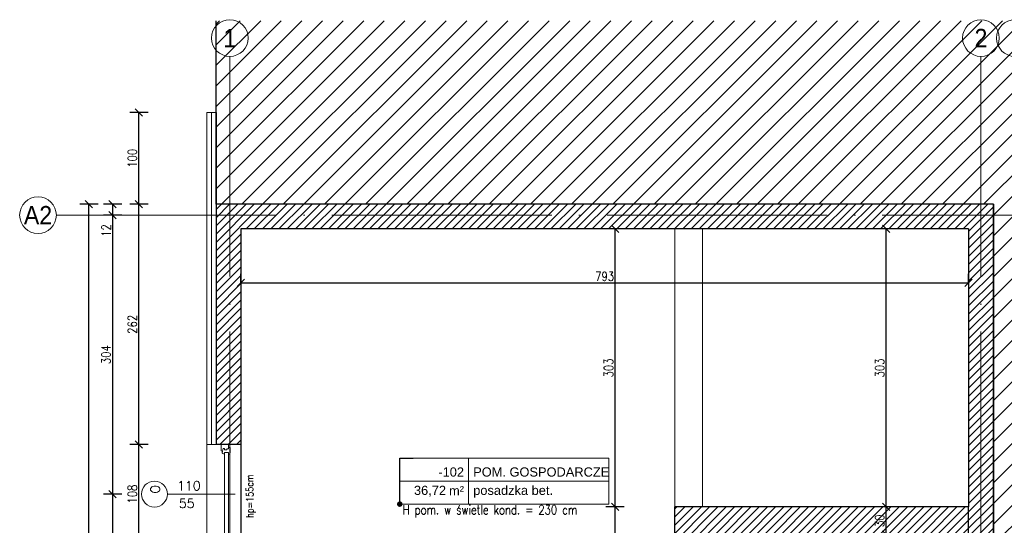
# Model space of a CAD drawing. Header units: millimetres. Extents: x -66901 to 936319, y -323998 to 488548.
# Tile 12 of 84: x 725849 to 736578, y -121968 to -116457. Entities that reach past the tile are written whole.
import ezdxf
from ezdxf import colors
from ezdxf.entities.mleader import LeaderData, LeaderLine
from ezdxf.enums import TextEntityAlignment as Align
from ezdxf.lldxf.tags import DXFTag
from ezdxf.math import Vec2, Vec3

# ---------------------------------------------------------------- set-up
doc = ezdxf.new("R2010")
doc.units = ezdxf.units.MM
doc.header["$LTSCALE"] = 5
doc.header["$MEASUREMENT"] = 0
for name, pattern in [('ACAD_ISO03W100', [30, 12, -18]), ('ACAD_ISO04W100', [30, 24, -3, 0, -3]), ('Osie$0$CONTINOUS', [0])]:
    doc.linetypes.add(name, pattern=pattern)
doc.layers.add('A_HATCH', color=7, linetype='Continuous', lineweight=5, true_color=0x999999)
doc.layers.add('A_IZOLEACJA TERMI_PROJEKTOWANA', color=7, linetype='Continuous', lineweight=15, true_color=0x6093ac)
for name, color, linetype, lineweight in [('A_KONST_ISTNIEJĄCE', 83, 'Continuous', 25), ('A_OPISY', 44, 'Continuous', 9), ('A_OSIE KONSTRUKCYJNE', 150, 'ACAD_ISO04W100', 5), ('A_STOLARKA OKIENNA', 141, 'Continuous', 15), ('A_WIDOK-NAD', 221, 'DASHED', 13), ('A_WYMIAROWANIE', 7, 'Continuous', 9), ('AA HATCH', 253, 'Continuous', 5)]:
    doc.layers.add(name, color=color, linetype=linetype, lineweight=lineweight)
doc.layers.add('A_NIEWIDOCZNE  POMOCNICZE', color=252, linetype='ACAD_ISO03W100', lineweight=5, plot=False)
doc.layers.add('K-WYMIARY', color=254, linetype='Continuous')
doc.styles.add('ARIAL', font='arial.ttf')
doc.styles.add('DEMIURG_100_opisy', font='arial.ttf', dxfattribs={"width": 0.9, "height": 20})
doc.styles.get("Standard").update_dxf_attribs({"font": 'simplex.shx', "width": 0.8})
doc.linetypes.add('BATTING', pattern='A,0.0001,-0.1,[134,ltypeshp.shx,S=0.1,R=0,X=-0.1,Y=0],-0.2,[134,ltypeshp.shx,S=0.1,R=180,X=0.1,Y=0],-0.1', length=0.4001)
tags = doc.linetypes.add('DASHED', pattern=[0.75, 0.5, -0.25]).pattern_tags.tags
tags[6:7] = [DXFTag(74, 4), DXFTag(75, 0), DXFTag(340, '0'), DXFTag(46, 1.0), DXFTag(50, 0.0), DXFTag(44, 0.0), DXFTag(45, 0.0)]
tags[4:5] = [DXFTag(74, 4), DXFTag(75, 0), DXFTag(340, '0'), DXFTag(46, 1.0), DXFTag(50, 0.0), DXFTag(44, 0.0), DXFTag(45, 0.0)]
doc.dimstyles.new('1 do 100', dxfattribs={"dimtxt": 10, "dimasz": 8, "dimexe": 10, "dimexo": 10, "dimgap": 2, "dimtad": 1, "dimdec": 0, "dimtxsty": 'Standard', "dimblk": 'OBLIQUE', "dimcen": 2.5, "dimadec": 0, "dimazin": 0, "dimtfac": 1, "dimtdec": 0, "dimtmove": 0, "dimatfit": 3, "dimldrblk": 'OBLIQUE', "dimfxl": 10, "dimfxlon": 1, "dimarcsym": 0})

# ---------------------------------------------------------------- blocks, each defined once
blk = doc.blocks.new('*U798')
for p, q in [((-26, 0), (-26, -8)), ((-26, 0), (-19.3, 0)), ((-26, 0), (-26, -8)), ((-19.3, 0), (-18.7, -1.6)), ((75.3, 0), (74.7, -1.6)), ((82, 0), (75.3, 0)), ((82, 0), (82, -8)), ((-26, -8), (-22.8, -8)), ((-22.8, -8), (-22.8, -9.9)), ((-22.8, -8), (-21.4, -8)), ((-22.8, -9.9), (-16.9, -9.9)), ((-21.8, -2.4), (-18.7, -1.6)), ((-21.8, -3.7), (-21.8, -2.4)), ((-20.4, -3.7), (-21.8, -3.7)), ((-21.4, -8), (-21.4, -6.1)), ((-21.4, -6.1), (-20.4, -6.1)), ((-20.4, -6.1), (-20.4, -3.7)), ((-18.7, -1.6), (-17.9, -1.6)), ((-17.9, -1.6), (-18, -1)), ((-17.2, -8), (-17.2, -3.7)), ((-17.2, -3.7), (-15.6, -3.7)), ((-15.7, -8), (-17.2, -8)), ((-15.7, -9), (-15.7, -8)), ((73.2, -3.7), (71.6, -3.7)), ((71.7, -9), (71.7, -8)), ((71.7, -8), (73.2, -8)), ((78.8, -9.9), (72.9, -9.9)), ((73.2, -8), (73.2, -3.7)), ((73.9, -1.6), (74, -1)), ((74.7, -1.6), (73.9, -1.6)), ((77.8, -2.4), (74.7, -1.6)), ((76.4, -6.1), (76.4, -3.7)), ((76.4, -3.7), (77.8, -3.7)), ((77.4, -6.1), (76.4, -6.1)), ((77.4, -8), (77.4, -6.1)), ((78.8, -8), (77.4, -8)), ((77.8, -3.7), (77.8, -2.4)), ((82, -8), (78.8, -8)), ((78.8, -8), (78.8, -9.9))]:
    blk.add_line(p, q)
blk.add_lwpolyline([(-17.2, -3.7), (73.2, -3.7), (73.2, -8), (-17.2, -8)], close=True)
for centre, radius, start, end in [((-18.1, -3.5), 2.51, 356.8105, 86.8105), ((-17, -8.4), 1.5, 273.3553, 335.6854), ((74.1, -3.5), 2.51, 93.1895, 183.1895), ((73, -8.4), 1.5, 204.3146, 266.6447)]:
    blk.add_arc(centre, radius, start, end)
blk = doc.blocks.new('WARTOŚĆ')
at = {"layer": 'A_OPISY'}
blk.add_line((0, 0), (0, 74), dxfattribs=at)
blk.add_circle((0, 88.1), 14.1, dxfattribs=at)
blk.add_attdef('OZ', (-10, 82.4), '', height=10, dxfattribs=at)
for tag, p in [('S', (-4, 32.6)), ('H', (15.1, 32.6))]:
    blk.add_attdef(tag, p, '', height=10, rotation=90, dxfattribs=at)
blk = doc.blocks.new('*U221')
at = {"lineweight": 5}
for p, q in [((-75, -25), (-75, 25)), ((-75, 25), (0, 25)), ((0, 0), (0, 25)), ((0, 25), (152.7, 25)), ((152.7, 25), (152.7, -25)), ((-75, -25), (0, -25)), ((152.7, -25), (0, -25))]:
    blk.add_line(p, q, dxfattribs=at)
at = {"lineweight": 5, "ltscale": 18.5}
for p, q in [((0, 25), (0, -25)), ((-75, 0), (152.7, 0))]:
    blk.add_line(p, q, dxfattribs=at)
at = {"lineweight": 5, "ltscale": 18.5, "insert": (-5, -10.4), "char_height": 10, "attachment_point": 6, "style": 'ARIAL'}
blk.add_mtext('\\A1;m²', dxfattribs=at)
at = {"lineweight": 5, "style": 'ARIAL'}
blk.add_attdef('1NR', text='', height=10, dxfattribs=at).set_placement((-5, 5), align=Align.RIGHT)
blk.add_attdef('2POM', (5, 5), '', height=10, dxfattribs=at)
blk.add_attdef('4PL2', text='', height=10, dxfattribs=at).set_placement((-24.6, -5), align=Align.TOP_RIGHT)
blk.add_attdef('3POS', text='', height=10, dxfattribs=at).set_placement((5, -5), align=Align.TOP_LEFT)
blk = doc.blocks.new('_Dot')
at = {"color": 0, "linetype": 'ByBlock', "lineweight": -2}
blk.add_line((-0.5, 0), (-1, 0), dxfattribs=at)
at = {"color": 0, "linetype": 'ByBlock', "const_width": 0.5}
blk.add_lwpolyline([(-0.25, 0, 1), (0.25, 0, 1)], format="xyb", close=True, dxfattribs=at)
blk = doc.blocks.new('_Oblique')
at = {"color": 0, "linetype": 'ByBlock', "lineweight": -2}
blk.add_line((-0.5, -0.5), (0.5, 0.5), dxfattribs=at)
blk = doc.blocks.new('*D761')
at = {"layer": 'A_WYMIAROWANIE', "color": 0, "lineweight": -2, "ltscale": 2, "transparency": 16777216}
for p, q in [((8993.7, 18798.7), (8973.7, 18798.7)), ((8983.7, 18690.7), (8983.7, 18798.7)), ((8993.7, 18690.7), (8973.7, 18690.7))]:
    blk.add_line(p, q, dxfattribs=at)
at = {"layer": 'Defpoints', "color": 0, "ltscale": 2, "transparency": 16777216}
for p in [(8983.7, 18798.7), (9057.8, 18798.7), (9057.8, 18690.7)]:
    blk.add_point(p, dxfattribs=at)
at = {"layer": 'A_WYMIAROWANIE', "color": 0, "lineweight": -2, "ltscale": 2, "transparency": 16777216, "xscale": 8, "yscale": 8, "zscale": 8}
for p, rotation in [((8983.7, 18798.7), 90), ((8983.7, 18690.7), 270)]:
    blk.add_blockref('_Oblique', p, dxfattribs=dict(at, rotation=rotation))
at = {"layer": 'A_WYMIAROWANIE', "color": 0, "ltscale": 2, "transparency": 16777216, "insert": (8976.6, 18744.7), "char_height": 10, "attachment_point": 5, "rotation": 90}
blk.add_mtext('108', dxfattribs=at)
blk = doc.blocks.new('*D762')
at = {"layer": 'A_WYMIAROWANIE', "color": 0, "lineweight": -2, "ltscale": 2, "transparency": 16777216}
for p, q in [((8993.7, 19060.7), (8973.7, 19060.7)), ((8983.7, 18798.7), (8983.7, 19060.7)), ((8993.7, 18798.7), (8973.7, 18798.7))]:
    blk.add_line(p, q, dxfattribs=at)
at = {"layer": 'Defpoints', "color": 0, "ltscale": 2, "transparency": 16777216}
for p in [(8983.7, 19060.7), (9067.8, 19060.7), (9057.8, 18798.7)]:
    blk.add_point(p, dxfattribs=at)
at = {"layer": 'A_WYMIAROWANIE', "color": 0, "lineweight": -2, "ltscale": 2, "transparency": 16777216, "xscale": 8, "yscale": 8, "zscale": 8}
for p, rotation in [((8983.7, 19060.7), 90), ((8983.7, 18798.7), 270)]:
    blk.add_blockref('_Oblique', p, dxfattribs=dict(at, rotation=rotation))
at = {"layer": 'A_WYMIAROWANIE', "color": 0, "ltscale": 2, "transparency": 16777216, "insert": (8976.6, 18929.7), "char_height": 10, "attachment_point": 5, "rotation": 90}
blk.add_mtext('262', dxfattribs=at)
blk = doc.blocks.new('*D763')
at = {"layer": 'A_WYMIAROWANIE', "color": 0, "lineweight": -2, "ltscale": 2, "transparency": 16777216}
for p, q in [((8993.7, 19160.7), (8973.7, 19160.7)), ((8983.7, 19060.7), (8983.7, 19160.7)), ((8993.7, 19060.7), (8973.7, 19060.7))]:
    blk.add_line(p, q, dxfattribs=at)
at = {"layer": 'Defpoints', "color": 0, "ltscale": 2, "transparency": 16777216}
for p in [(8983.7, 19160.7), (9062.8, 19160.7), (9067.8, 19060.7)]:
    blk.add_point(p, dxfattribs=at)
at = {"layer": 'A_WYMIAROWANIE', "color": 0, "lineweight": -2, "ltscale": 2, "transparency": 16777216, "xscale": 8, "yscale": 8, "zscale": 8}
for p, rotation in [((8983.7, 19160.7), 90), ((8983.7, 19060.7), 270)]:
    blk.add_blockref('_Oblique', p, dxfattribs=dict(at, rotation=rotation))
at = {"layer": 'A_WYMIAROWANIE', "color": 0, "ltscale": 2, "transparency": 16777216, "insert": (8976.6, 19110.7), "char_height": 10, "attachment_point": 5, "rotation": 90}
blk.add_mtext('100', dxfattribs=at)
blk = doc.blocks.new('*D764')
at = {"layer": 'A_WYMIAROWANIE', "color": 0, "lineweight": -2, "ltscale": 2, "transparency": 16777216}
for p, q in [((9094.8, 18974.8), (9094.8, 18984.8)), ((9887.8, 18974.8), (9887.8, 18984.8)), ((9094.8, 18974.8), (9887.8, 18974.8))]:
    blk.add_line(p, q, dxfattribs=at)
at = {"layer": 'Defpoints', "color": 0, "ltscale": 2, "transparency": 16777216}
for p in [(9094.8, 18974.8), (9887.8, 18974.8), (9887.8, 18974.8)]:
    blk.add_point(p, dxfattribs=at)
at = {"layer": 'A_WYMIAROWANIE', "color": 0, "lineweight": -2, "ltscale": 2, "transparency": 16777216, "xscale": 8, "yscale": 8, "zscale": 8, "rotation": 180}
blk.add_blockref('_Oblique', (9094.8, 18974.8), dxfattribs=at)
at = {"layer": 'A_WYMIAROWANIE', "color": 0, "lineweight": -2, "ltscale": 2, "transparency": 16777216, "xscale": 8, "yscale": 8, "zscale": 8}
blk.add_blockref('_Oblique', (9887.8, 18974.8), dxfattribs=at)
at = {"layer": 'A_WYMIAROWANIE', "color": 0, "ltscale": 2, "transparency": 16777216, "insert": (9491.3, 18982), "char_height": 10, "attachment_point": 5}
blk.add_mtext('793', dxfattribs=at)
blk = doc.blocks.new('*D772')
at = {"layer": 'A_WYMIAROWANIE', "color": 0, "lineweight": -2, "ltscale": 2, "transparency": 16777216}
for p, q in [((9808, 18730.7), (9788, 18730.7)), ((9798, 18700.7), (9798, 18730.7)), ((9808, 18700.7), (9788, 18700.7))]:
    blk.add_line(p, q, dxfattribs=at)
at = {"layer": 'Defpoints', "color": 0, "ltscale": 2, "transparency": 16777216}
for p in [(9798, 18730.7), (9826.5, 18730.7), (9822, 18700.7)]:
    blk.add_point(p, dxfattribs=at)
at = {"layer": 'A_WYMIAROWANIE', "color": 0, "lineweight": -2, "ltscale": 2, "transparency": 16777216, "xscale": 8, "yscale": 8, "zscale": 8}
for p, rotation in [((9798, 18730.7), 90), ((9798, 18700.7), 270)]:
    blk.add_blockref('_Oblique', p, dxfattribs=dict(at, rotation=rotation))
at = {"layer": 'A_WYMIAROWANIE', "color": 0, "ltscale": 2, "transparency": 16777216, "insert": (9790.9, 18715.7), "char_height": 10, "attachment_point": 5, "rotation": 90}
blk.add_mtext('30', dxfattribs=at)
blk = doc.blocks.new('*D773')
at = {"layer": 'A_WYMIAROWANIE', "color": 0, "lineweight": -2, "ltscale": 2, "transparency": 16777216}
for p, q in [((9808, 19033.7), (9788, 19033.7)), ((9798, 18730.7), (9798, 19033.7)), ((9808, 18730.7), (9788, 18730.7))]:
    blk.add_line(p, q, dxfattribs=at)
at = {"layer": 'Defpoints', "color": 0, "ltscale": 2, "transparency": 16777216}
for p in [(9798, 19033.7), (9837.1, 19033.7), (9826.5, 18730.7)]:
    blk.add_point(p, dxfattribs=at)
at = {"layer": 'A_WYMIAROWANIE', "color": 0, "lineweight": -2, "ltscale": 2, "transparency": 16777216, "xscale": 8, "yscale": 8, "zscale": 8}
for p, rotation in [((9798, 19033.7), 90), ((9798, 18730.7), 270)]:
    blk.add_blockref('_Oblique', p, dxfattribs=dict(at, rotation=rotation))
at = {"layer": 'A_WYMIAROWANIE', "color": 0, "ltscale": 2, "transparency": 16777216, "insert": (9790.9, 18882.2), "char_height": 10, "attachment_point": 5, "rotation": 90}
blk.add_mtext('303', dxfattribs=at)
blk = doc.blocks.new('*D777')
at = {"layer": 'A_WYMIAROWANIE', "color": 0, "lineweight": -2, "ltscale": 2, "transparency": 16777216}
for p, q in [((9512.6, 18730.7), (9492.6, 18730.7)), ((9502.6, 18645.7), (9502.6, 18730.7)), ((9512.6, 18645.7), (9492.6, 18645.7))]:
    blk.add_line(p, q, dxfattribs=at)
at = {"layer": 'Defpoints', "color": 0, "ltscale": 2, "transparency": 16777216}
for p in [(9502.6, 18730.7), (9578.4, 18730.7), (9582.8, 18645.7)]:
    blk.add_point(p, dxfattribs=at)
at = {"layer": 'A_WYMIAROWANIE', "color": 0, "lineweight": -2, "ltscale": 2, "transparency": 16777216, "xscale": 8, "yscale": 8, "zscale": 8}
for p, rotation in [((9502.6, 18730.7), 90), ((9502.6, 18645.7), 270)]:
    blk.add_blockref('_Oblique', p, dxfattribs=dict(at, rotation=rotation))
at = {"layer": 'A_WYMIAROWANIE', "color": 0, "ltscale": 2, "transparency": 16777216, "insert": (9495.5, 18688.2), "char_height": 10, "attachment_point": 5, "rotation": 90}
blk.add_mtext('85', dxfattribs=at)
blk = doc.blocks.new('*D778')
at = {"layer": 'A_WYMIAROWANIE', "color": 0, "lineweight": -2, "ltscale": 2, "transparency": 16777216}
for p, q in [((9512.6, 19033.7), (9492.6, 19033.7)), ((9502.6, 18730.7), (9502.6, 19033.7)), ((9512.6, 18730.7), (9492.6, 18730.7))]:
    blk.add_line(p, q, dxfattribs=at)
at = {"layer": 'Defpoints', "color": 0, "ltscale": 2, "transparency": 16777216}
for p in [(9502.6, 19033.7), (9582.9, 19033.7), (9578.4, 18730.7)]:
    blk.add_point(p, dxfattribs=at)
at = {"layer": 'A_WYMIAROWANIE', "color": 0, "lineweight": -2, "ltscale": 2, "transparency": 16777216, "xscale": 8, "yscale": 8, "zscale": 8}
for p, rotation in [((9502.6, 19033.7), 90), ((9502.6, 18730.7), 270)]:
    blk.add_blockref('_Oblique', p, dxfattribs=dict(at, rotation=rotation))
at = {"layer": 'A_WYMIAROWANIE', "color": 0, "ltscale": 2, "transparency": 16777216, "insert": (9495.5, 18882.2), "char_height": 10, "attachment_point": 5, "rotation": 90}
blk.add_mtext('303', dxfattribs=at)
blk = doc.blocks.new('*D783')
at = {"layer": 'A_WYMIAROWANIE', "color": 0, "lineweight": -2, "ltscale": 2, "transparency": 16777216}
for p, q in [((8965, 19060.7), (8945, 19060.7)), ((8955, 19060.7), (8955, 19048.7)), ((8965, 19048.7), (8945, 19048.7)), ((8955, 19048.7), (8955, 19023.4))]:
    blk.add_line(p, q, dxfattribs=at)
at = {"layer": 'Defpoints', "color": 0, "ltscale": 2, "transparency": 16777216}
for p in [(9067.8, 19060.7), (8955, 19048.7), (9067.8, 19048.7)]:
    blk.add_point(p, dxfattribs=at)
at = {"layer": 'A_WYMIAROWANIE', "color": 0, "lineweight": -2, "ltscale": 2, "transparency": 16777216, "xscale": 8, "yscale": 8, "zscale": 8}
for p, rotation in [((8955, 19060.7), 90), ((8955, 19048.7), 270)]:
    blk.add_blockref('_Oblique', p, dxfattribs=dict(at, rotation=rotation))
at = {"layer": 'A_WYMIAROWANIE', "color": 0, "ltscale": 2, "transparency": 16777216, "insert": (8948, 19032), "char_height": 10, "attachment_point": 5, "rotation": 90}
blk.add_mtext('12', dxfattribs=at)
blk = doc.blocks.new('*D784')
at = {"layer": 'A_WYMIAROWANIE', "color": 0, "lineweight": -2, "ltscale": 2, "transparency": 16777216}
for p, q in [((8965, 19048.7), (8945, 19048.7)), ((8955, 19048.7), (8955, 18744.7)), ((8965, 18744.7), (8945, 18744.7))]:
    blk.add_line(p, q, dxfattribs=at)
at = {"layer": 'Defpoints', "color": 0, "ltscale": 2, "transparency": 16777216}
for p in [(9067.8, 19048.7), (8955, 18744.7), (9051.8, 18744.7)]:
    blk.add_point(p, dxfattribs=at)
at = {"layer": 'A_WYMIAROWANIE', "color": 0, "lineweight": -2, "ltscale": 2, "transparency": 16777216, "xscale": 8, "yscale": 8, "zscale": 8}
for p, rotation in [((8955, 19048.7), 90), ((8955, 18744.7), 270)]:
    blk.add_blockref('_Oblique', p, dxfattribs=dict(at, rotation=rotation))
at = {"layer": 'A_WYMIAROWANIE', "color": 0, "ltscale": 2, "transparency": 16777216, "insert": (8947.9, 18896.7), "char_height": 10, "attachment_point": 5, "rotation": 90}
blk.add_mtext('304', dxfattribs=at)
blk = doc.blocks.new('*D785')
at = {"layer": 'A_WYMIAROWANIE', "color": 0, "lineweight": -2, "ltscale": 2, "transparency": 16777216}
for p, q in [((8965, 18744.7), (8945, 18744.7)), ((8955, 18744.7), (8955, 18586.7)), ((8965, 18586.7), (8945, 18586.7))]:
    blk.add_line(p, q, dxfattribs=at)
at = {"layer": 'Defpoints', "color": 0, "ltscale": 2, "transparency": 16777216}
for p in [(9051.8, 18744.7), (8955, 18586.7), (9051.8, 18586.7)]:
    blk.add_point(p, dxfattribs=at)
at = {"layer": 'A_WYMIAROWANIE', "color": 0, "lineweight": -2, "ltscale": 2, "transparency": 16777216, "xscale": 8, "yscale": 8, "zscale": 8}
for p, rotation in [((8955, 18744.7), 90), ((8955, 18586.7), 270)]:
    blk.add_blockref('_Oblique', p, dxfattribs=dict(at, rotation=rotation))
at = {"layer": 'A_WYMIAROWANIE', "color": 0, "ltscale": 2, "transparency": 16777216, "insert": (8947.9, 18665.7), "char_height": 10, "attachment_point": 5, "rotation": 90}
blk.add_mtext('158', dxfattribs=at)
blk = doc.blocks.new('*D789')
at = {"layer": 'A_WYMIAROWANIE', "color": 0, "lineweight": -2, "ltscale": 2, "transparency": 16777216}
for p, q in [((8939.3, 19060.7), (8919.3, 19060.7)), ((8929.3, 18167.7), (8929.3, 19060.7)), ((8939.3, 18167.7), (8919.3, 18167.7))]:
    blk.add_line(p, q, dxfattribs=at)
at = {"layer": 'Defpoints', "color": 0, "ltscale": 2, "transparency": 16777216}
for p in [(8929.3, 19060.7), (9067.8, 19060.7), (9057.8, 18167.7)]:
    blk.add_point(p, dxfattribs=at)
at = {"layer": 'A_WYMIAROWANIE', "color": 0, "lineweight": -2, "ltscale": 2, "transparency": 16777216, "xscale": 8, "yscale": 8, "zscale": 8}
for p, rotation in [((8929.3, 19060.7), 90), ((8929.3, 18167.7), 270)]:
    blk.add_blockref('_Oblique', p, dxfattribs=dict(at, rotation=rotation))
at = {"layer": 'A_WYMIAROWANIE', "color": 0, "ltscale": 2, "transparency": 16777216, "insert": (8922.1, 18614.2), "char_height": 10, "attachment_point": 5, "rotation": 90}
blk.add_mtext('893', dxfattribs=at)
blk = doc.blocks.new('A$C645F681C')
at = {"layer": 'A_HATCH'}
h = blk.add_hatch(dxfattribs=at)
h.set_pattern_fill('ANSI31', color=256, scale=2)
h.set_pattern_definition([(45, (-12134.532, -17849.573), (-4.490128, 4.490128), [])])
h.paths.add_polyline_path([(793, 526), (473, 526), (473, 441), (503, 441), (503, 496), (793, 496)], flags=17)
h.paths.add_polyline_path([(503, 381), (473, 381), (473, 346), (503, 346)], flags=17)
h.paths.add_polyline_path([(620, 251), (179.5, 251), (179.5, 221), (620, 221)], flags=17)
h.paths.add_polyline_path([(476, 121), (153, 121), (150, 121), (150, 98), (476, 98)], flags=17)
h.paths.add_polyline_path([(793, 332.8), (815.5, 332.8), (815.5, 318.8), (793, 318.8), (793, 143), (660, 143), (660, 251), (620, 251), (620, 221), (620, 0), (476, 0), (0, 0), (0, 215), (0, 328), (-27, 328), (-27, 215), (-27, -27), (647, -27), (647, 116), (820, 116), (820, 856), (-27, 856), (-27, 594), (0, 594), (0, 829), (793, 829)])
at = {"layer": 'AA HATCH', "ltscale": 2, "transparency": 33554534}
h = blk.add_hatch(dxfattribs=at)
h.set_pattern_fill('ANSI31', color=256, scale=5)
h.set_pattern_definition([(45, (-12134.532, -17849.573), (-11.22532, 11.22532), [])])
h.paths.add_polyline_path([(1020, 1056), (-27, 1056), (-27, 856), (820, 856), (820, 116), (1020, 116)])
at = {"layer": 'A_IZOLEACJA TERMI_PROJEKTOWANA', "ltscale": 2}
for p, q in [((-27, 956), (-37, 956)), ((-27, 594), (-37, 594))]:
    blk.add_line(p, q, dxfattribs=at)
blk.add_lwpolyline([(-37, 956), (-37, 215), (-37, -37), (657, -37)], dxfattribs=at)
at = {"layer": 'A_IZOLEACJA TERMI_PROJEKTOWANA', "linetype": 'BATTING', "ltscale": 10}
blk.add_lwpolyline([(-32, 956), (-32, 594)], dxfattribs=at)
at = {"layer": 'A_KONST_ISTNIEJĄCE', "ltscale": 2}
for p, q in [((-27, 856), (-27, 1056)), ((820, 856), (-27, 856)), ((820, 856), (820, 116)), ((793, 829), (0, 829)), ((793, 829), (793, 526)), ((0, 594), (-27, 594)), ((793, 526), (473, 526)), ((473, 441), (473, 526)), ((793, 143), (793, 526))]:
    blk.add_line(p, q, dxfattribs=at)
for points in [[(-27, 956), (-27, 594)], [(820, 116), (820, 856), (-27, 856)], [(0, 829), (0, 215), (0, 0), (476, 0)]]:
    blk.add_lwpolyline(points, dxfattribs=at)
at = {"layer": 'A_NIEWIDOCZNE  POMOCNICZE', "ltscale": 2}
blk.add_lwpolyline([(473, 526), (473, 251), (179.5, 251), (179.5, 268.5), (0, 268.5), (0, 829), (793, 829), (793, 526), (473, 526)], dxfattribs=at)
at = {"layer": 'A_OSIE KONSTRUKCYJNE', "ltscale": 2}
for p, q in [((-12, 1017.1), (-12, -138.8)), ((806.5, 1017.1), (806.5, -138.8)), ((-201, 844), (979.5, 844))]:
    blk.add_line(p, q, dxfattribs=at)
at = {"layer": 'A_OSIE KONSTRUKCYJNE', "linetype": 'Continuous'}
for centre in [(-12, 1037.1), (806.5, 1037.1), (843.5, 1037.1), (-221, 844)]:
    blk.add_circle(centre, 20, dxfattribs=at)
at = {"layer": 'A_WIDOK-NAD', "ltscale": 2}
for p, q in [((473, 526), (473, 829)), ((503, 526), (503, 829))]:
    blk.add_line(p, q, dxfattribs=at)
at = {"layer": 'A_OPISY'}
blk.add_blockref('*U221', (248.2, 554.1), dxfattribs=at).add_auto_attribs({'1NR': '-102', '2POM': 'POM. GOSPODARCZE', '3POS': 'posadzka bet.', '4PL2': '36,72'})
at = {"layer": 'A_OPISY', "color": 144, "transparency": 33554559}
ref = blk.add_blockref('WARTOŚĆ', (-6, 540), dxfattribs=dict(at, xscale=-1, rotation=90))
ref.add_attrib('S', '110', (-69.5, 544.1), dxfattribs={"color": 0, "height": 10})
ref.add_attrib('H', '55', (-67.5, 524.9), dxfattribs={"color": 0, "height": 10})
ref.add_attrib('OZ', 'O', (-98.3, 550), dxfattribs={"color": 0, "height": 10, "rotation": 270})
at = {"layer": 'A_STOLARKA OKIENNA', "color": 144, "transparency": 33554559, "xscale": -1, "rotation": 90}
blk.add_blockref('*U798', (-21.5, 568), dxfattribs=at)
at = {"layer": 'A_OPISY', "transparency": 33554559, "insert": (11, 537.6), "char_height": 8, "width": 44.391, "attachment_point": 5, "rotation": 90.4248}
blk.add_mtext('hp=155cm', dxfattribs=at)
at = {"layer": 'A_OPISY', "insert": (176.4, 527.9), "char_height": 10, "width": 254.354, "attachment_point": 1}
blk.add_mtext('H pom. w świetle kond. = 230 cm', dxfattribs=at)
at = {"layer": 'A_OSIE KONSTRUKCYJNE', "linetype": 'Osie$0$CONTINOUS', "style": 'DEMIURG_100_opisy', "width": 0.9}
for s, p in [('1', (-12, 1037.1)), ('2', (806.5, 1037.1)), ('A2', (-221, 844))]:
    blk.add_text(s, height=20, dxfattribs=at).set_placement(p, align=Align.MIDDLE_CENTER)
at = {"layer": 'A_WYMIAROWANIE', "ltscale": 2}
for base, p1, p2, picture, middle in [((-111, 956), (-27, 856), (-32, 956), '*D763', (-118.1, 906)), ((-111, 856), (-37, 594), (-27, 856), '*D762', (-118.1, 725)), ((-139.7, 540), (9051.8, 844), (-43, 540), '*D784', (-146.9, 692)), ((407.8, 829), (483.7, 526), (488.2, 829), '*D778', (400.7, 677.5)), ((703.2, 829), (731.8, 526), (742.4, 829), '*D773', (696.1, 677.5)), ((-111, 594), (-37, 486), (-37, 594), '*D761', (-118.1, 540)), ((-139.7, 382), (-43, 540), (-43, 382), '*D785', (-146.9, 461)), ((407.8, 526), (488, 441), (483.7, 526), '*D777', (400.7, 483.5)), ((703.2, 526), (727.3, 496), (731.8, 526), '*D772', (696.1, 511))]:
    dim = blk.add_linear_dim(base=base, p1=p1, p2=p2, angle=90, dimstyle='1 do 100', override={"dimtmove": 1}, dxfattribs=at)
    dim.commit()
    dim.dimension.update_dxf_attribs({"geometry": picture, "text_midpoint": middle, "insert": (-9094.8, -18204.7)})
for base, p1, p2, picture, middle in [((-165.5, 856), (-37, -37), (-27, 856), '*D789', (-172.6, 409.5)), ((-139.7, 844), (-27, 856), (-27, 844), '*D783', (-146.8, 827.4))]:
    dim = blk.add_linear_dim(base=base, p1=p1, p2=p2, angle=90, dimstyle='1 do 100', dxfattribs=at)
    dim.commit()
    dim.dimension.update_dxf_attribs({"geometry": picture, "text_midpoint": middle, "insert": (-9094.8, -18204.7)})
dim = blk.add_linear_dim(base=(793, 770.2), p1=(0, 770.2), p2=(793, 770.2), dimstyle='1 do 100', dxfattribs=at)
dim.commit()
dim.dimension.update_dxf_attribs({"geometry": '*D764', "text_midpoint": (396.5, 777.3), "insert": (-9094.8, -18204.7)})
at = {"layer": 'A_OPISY'}
ml = blk.add_multileader_mtext('Standard', dxfattribs=at)
ml.set_content('', color=256)
ml.set_leader_properties()
ml.set_arrow_properties(name='DOT')
ml.build(insert=Vec2(0, 0))
ml.multileader.update_dxf_attribs({"arrow_head_size": 6})
ctx = ml.context
ctx.base_point, ctx.arrow_head_size, ctx.plane_origin = Vec3(187.7, 579.1), 6, Vec3(-28.8, 1046.8)
notes = []
notes.append((ctx, [(0, (1, 1, 0), (173.2, 579.1), (1, 0), 14.5, [(0, [(173.2, 529.1)], 0, [])])]))
ctx.mtext.insert, ctx.mtext.flow_direction = Vec3(189.7, 581.1), 5
for ctx, leaders in notes:
    for number, flags, end, landing, length, lines in leaders:
        leader = LeaderData()
        leader.index, (leader.has_last_leader_line, leader.has_dogleg_vector, leader.attachment_direction) = number, flags
        leader.last_leader_point, leader.dogleg_vector, leader.dogleg_length = Vec3(end), Vec3(landing), length
        for number, points, colour, breaks in lines:
            line = LeaderLine()
            line.index, line.vertices, line.color, line.breaks = number, Vec3.list(points), colors.encode_raw_color(colour), breaks
            leader.lines.append(line)
        ctx.leaders.append(leader)

msp = doc.modelspace()

# ---------------------------------------------------------------- block references
at = {"layer": 'K-WYMIARY', "xscale": 10, "yscale": 10, "zscale": 10}
msp.add_blockref('A$C645F681C', (728259, -127028.152), dxfattribs=at)
msp.add_blockref('A$C645F681C', (728259, -127028.152), dxfattribs=at)

doc.saveas('drawing.dxf')
